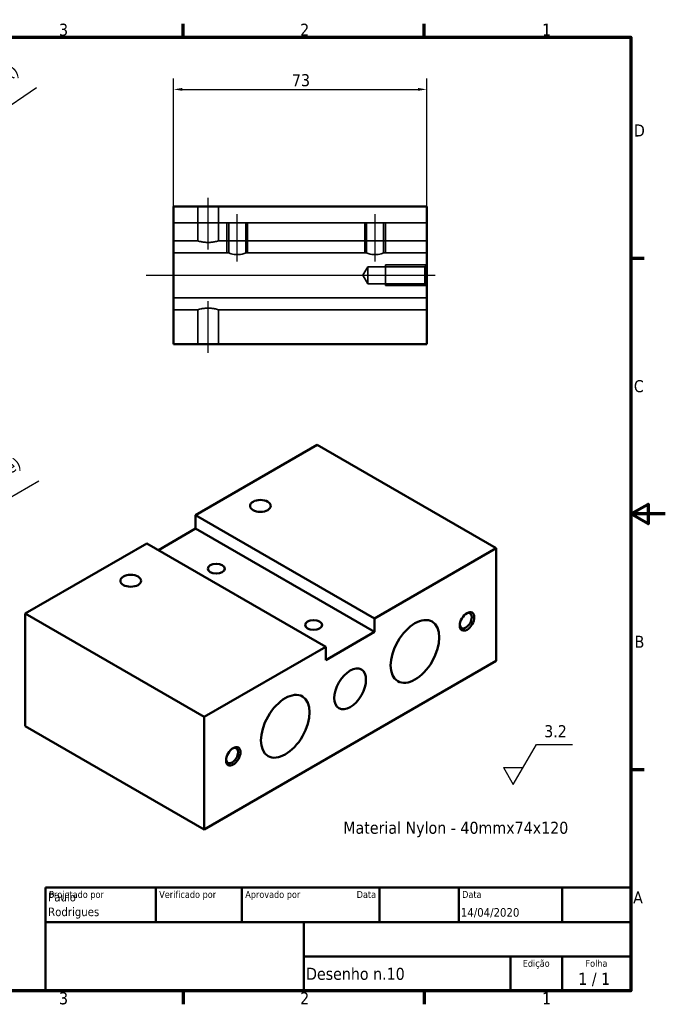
# Model space of a CAD drawing. Header units: millimetres. Extents: x 0 to 420, y 0 to 297.
# Tile 2 of 2: x 232 to 420, y 6 to 292. Entities that reach past the tile are written whole.
import ezdxf
from ezdxf.enums import TextEntityAlignment as Align

# ---------------------------------------------------------------- set-up
doc = ezdxf.new("R2010")
doc.units = ezdxf.units.MM
for name, color, linetype, lineweight in [('Borda (ISO)', 7, 'Continuous', 70), ('Dimensão (ISO)', 7, 'Continuous', 25), ('Linha de centro (ISO)', 7, 'Continuous', 25), ('Oculto (ISO)', 7, 'Continuous', 35), ('Símbolo (ISO)', 7, 'Continuous', 25), ('Título (ISO)', 7, 'Continuous', 50), ('Visível (ISO)', 7, 'Continuous', 50)]:
    doc.layers.add(name, color=color, linetype=linetype, lineweight=lineweight)
doc.styles.add('Estilo de texto13', font='tahoma.ttf')
doc.styles.add('Estilo de texto14', font='tahoma.ttf')
doc.styles.add('Texto da nota (ISO)', font='tahoma.ttf')
doc.dimstyles.new('Padrão (ISO)', dxfattribs={"dimtxt": 3.5, "dimasz": 2.5, "dimexe": 3.175, "dimexo": 0, "dimgap": 0.762, "dimtad": 1, "dimrnd": 1e-08, "dimzin": 0, "dimtxsty": 'Texto da nota (ISO)', "dimcen": 0.09, "dimdle": 10, "dimclrd": 256, "dimclre": 256, "dimclrt": 256, "dimazin": 0, "dimtfac": 1.001486, "dimtmove": 0, "dimatfit": 3, "dimfxl": 1, "dimtolj": 1, "dimtzin": 0, "dimlwd": -1, "dimlwe": -1, "dimarcsym": 0})

# ---------------------------------------------------------------- blocks, each defined once
blk = doc.blocks.new('Bordas Borda padrão')
at = {"layer": 'Borda (ISO)'}
for p, q in [((280, 287), (280, 290.9)), ((350, 287), (350, 290.9)), ((410, 222.75), (413.9, 222.75)), ((410, 74.25), (413.9, 74.25)), ((280, 10), (280, 6.1)), ((350, 10), (350, 6.1))]:
    blk.add_line(p, q, dxfattribs=at)
at = {"layer": 'Borda (ISO)', "flags": 128}
for points in [[(10, 10), (10, 287), (410, 287), (410, 10), (10, 10)], [(420, 148.5), (410, 148.5), (415, 151.39), (415, 145.61), (410, 148.5)]]:
    blk.add_lwpolyline(points, dxfattribs=at)
at = {"layer": 'Borda (ISO)', "char_height": 3.5, "attachment_point": 7, "style": 'Texto da nota (ISO)'}
for s, insert in [('3', (243.91, 287.33)), ('2', (313.94, 287.4)), ('1', (384.21, 287.4)), ('D', (410.87, 258.13)), ('C', (410.86, 183.81)), ('B', (411.08, 109.63)), ('A', (410.66, 35.38)), ('3', (243.91, 6.03)), ('2', (313.94, 6.1)), ('1', (384.21, 6.1))]:
    blk.add_mtext(s, dxfattribs=dict(at, insert=insert))
blk = doc.blocks.new('Blocos de títulos ISO')
at = {"layer": 'Título (ISO)'}
for p, q in [((270.07, 130), (100.07, 130)), ((100.07, 130), (100.07, 100)), ((132.07, 120), (132.07, 130)), ((157.07, 120), (157.07, 130)), ((197.07, 120), (197.07, 130)), ((220.07, 120), (220.07, 130)), ((250.07, 120), (250.07, 130)), ((270.07, 100), (270.07, 130)), ((100.07, 120), (270.07, 120)), ((175.07, 120), (175.07, 100)), ((270.07, 110), (175.07, 110)), ((235.07, 100), (235.07, 110)), ((250.07, 100), (250.07, 110)), ((100.07, 100), (270.07, 100))]:
    blk.add_line(p, q, dxfattribs=at)
at = {"layer": 'Título (ISO)', "style": 'Estilo de texto14'}
for s, p in [('Projetado por', (101.07, 129)), ('Verificado por', (133.07, 129)), ('Aprovado por', (158.07, 129)), ('Data', (221.07, 129))]:
    blk.add_text(s, height=2, dxfattribs=at).set_placement(p, align=Align.TOP_LEFT)
blk.add_text('Data', height=2, dxfattribs=at).set_placement((196.07, 129), align=Align.TOP_RIGHT)
for s, p in [('Edição', (242.57, 109)), ('Folha', (260.07, 109))]:
    blk.add_text(s, height=2, dxfattribs=at).set_placement(p, align=Align.TOP_CENTER)
at = {"layer": 'Título (ISO)', "style": 'Texto da nota (ISO)'}
blk.add_text('1 / 1 ', height=3.5, dxfattribs=at).set_placement((260.07, 103.5), align=Align.MIDDLE_CENTER)
at = {"layer": 'Título (ISO)'}
for tag, p, height, style in [('AUTOR_001', (100.82, 125.99), 2.5, 'Estilo de texto13'), ('AUTOR_002', (100.82, 121.71), 2.5, 'Estilo de texto13'), ('DATA_DE_CRIAÇÃO_001', (220.69, 121.54), 2.5, 'Estilo de texto13'), ('NÚMERO_DA_PEÇA_001', (175.72, 103.21), 3.5, 'Texto da nota (ISO)')]:
    blk.add_attdef(tag, p, '', height=height, dxfattribs=dict(at, style=style))
at = {"layer": 'Título (ISO)', "style": 'Estilo de texto13'}
for tag, p in [('VERIFICADO_POR', (133.07, 121)), ('APROVADO_POR_ENG.', (158.07, 121))]:
    blk.add_attdef(tag, text='', height=2.5, dxfattribs=at).set_placement(p, align=Align.BOTTOM_LEFT)
blk.add_attdef('DATA_DE_APROVAÇÃO_DA_ENG.', text='', height=2.5, dxfattribs=at).set_placement((196.07, 121), align=Align.BOTTOM_RIGHT)
at = {"layer": 'Título (ISO)', "style": 'Texto da nota (ISO)'}
for tag, p in [('TÍTULO', (222.57, 115)), ('EMPRESA', (137.41, 109.96)), ('NÚMERO_DE_REVISÃO', (242.57, 103.5))]:
    blk.add_attdef(tag, text='', height=3.5, dxfattribs=at).set_placement(p, align=Align.MIDDLE_CENTER)
blk = doc.blocks.new('*D6')
at = {"layer": 'Defpoints', "color": 0, "transparency": 16777216}
for p in [(350.69, 271.82), (277.19, 237.82), (350.69, 237.82)]:
    blk.add_point(p, dxfattribs=at)
at = {"layer": 'Dimensão (ISO)', "transparency": 16777216}
for p, q in [((277.19, 237.82), (277.19, 274.99)), ((350.69, 237.82), (350.69, 274.99)), ((279.69, 271.82), (348.19, 271.82))]:
    blk.add_line(p, q, dxfattribs=at)
for points in [[(279.69, 272.23), (279.69, 271.4), (277.19, 271.82)], [(348.19, 272.23), (348.19, 271.4), (350.69, 271.82)]]:
    blk.add_solid(points, dxfattribs=at)
at = {"layer": 'Dimensão (ISO)', "transparency": 16777216, "insert": (311.56, 276.23), "char_height": 3.5, "attachment_point": 1, "style": 'Texto da nota (ISO)'}
blk.add_mtext('\\A1;73', dxfattribs=at)
blk = doc.blocks.new('Identificador de textura de superfície1')
at = {"layer": 'Símbolo (ISO)'}
for p, q in [((375.84, 69.95), (382.55, 81.58)), ((382.55, 81.58), (393.05, 81.58)), ((373.02, 74.85), (375.84, 69.95)), ((373.02, 74.85), (378.67, 74.85))]:
    blk.add_line(p, q, dxfattribs=at)
at = {"layer": 'Símbolo (ISO)', "insert": (384.82, 83.6), "char_height": 3.5, "attachment_point": 7, "style": 'Texto da nota (ISO)'}
blk.add_mtext('3.2', dxfattribs=at)
blk = doc.blocks.new('*D16')
at = {"layer": 'Defpoints', "color": 0, "transparency": 16777216}
for p in [(165.54, 223.45), (149.01, 212.19)]:
    blk.add_point(p, dxfattribs=at)
at = {"layer": 'Dimensão (ISO)', "transparency": 16777216}
for p, q in [((165.54, 223.45), (237.33, 272.36)), ((151.08, 213.59), (163.47, 222.04))]:
    blk.add_line(p, q, dxfattribs=at)
for points in [[(163.24, 222.38), (163.71, 221.7), (165.54, 223.45)], [(150.84, 213.94), (151.31, 213.25), (149.01, 212.19)]]:
    blk.add_solid(points, dxfattribs=at)
at = {"layer": 'Dimensão (ISO)', "transparency": 16777216, "insert": (192.89, 256.34), "char_height": 3.5, "attachment_point": 1, "rotation": 34.2664, "style": 'Texto da nota (ISO)'}
blk.add_mtext('\\A1;\\fTahoma|b0|i0;\\H3.5000;∅20 H7 (\\S+0,021^ +0,000;)(2x)', dxfattribs=at)
blk = doc.blocks.new('*D23')
at = {"layer": 'Defpoints', "color": 0, "transparency": 16777216}
for p in [(159.88, 113.17), (154.68, 110.18)]:
    blk.add_point(p, dxfattribs=at)
at = {"layer": 'Dimensão (ISO)', "transparency": 16777216}
for p, q in [((162.05, 114.42), (238.02, 158.12)), ((154.68, 110.18), (159.88, 113.17)), ((152.51, 108.93), (150.34, 107.68))]:
    blk.add_line(p, q, dxfattribs=at)
for points in [[(161.84, 114.78), (162.25, 114.06), (159.88, 113.17)], [(152.3, 109.29), (152.72, 108.57), (154.68, 110.18)]]:
    blk.add_solid(points, dxfattribs=at)
at = {"layer": 'Dimensão (ISO)', "transparency": 16777216, "insert": (171.32, 133.34), "char_height": 3.5, "attachment_point": 1, "rotation": 29.9112, "style": 'Texto da nota (ISO)'}
blk.add_mtext('\\A1;\\fTahoma|b0|i0;\\H3.5000;∅6,00 H7 (\\S+0,012^ +0,000;)(2x passante)', dxfattribs=at)

msp = doc.modelspace()

# ---------------------------------------------------------------- linework, layer by layer
at = {"layer": 'Linha de centro (ISO)', "linetype": 'Continuous'}
for p, q in [((287.1898, 225.3177), (287.1898, 240.3177)), ((295.6898, 221.8177), (295.6898, 235.5577)), ((335.6898, 221.8177), (335.6898, 235.5577)), ((269.2317, 217.8177), (353.1898, 217.8177)), ((287.1898, 195.3177), (287.1898, 210.3177))]:
    msp.add_line(p, q, dxfattribs=at)
at = {"layer": 'Oculto (ISO)'}
for p, q in [((284.1898, 227.8177), (284.1898, 237.8177)), ((290.1898, 227.8177), (290.1898, 237.8177)), ((277.1898, 233.0577), (350.6898, 233.0577)), ((292.6898, 233.0577), (292.6898, 224.3177)), ((293.2313, 224.3177), (293.2313, 233.0577)), ((298.1483, 224.3177), (298.1483, 233.0577)), ((298.6898, 224.3177), (298.6898, 233.0577)), ((332.6898, 233.0577), (332.6898, 224.3177)), ((333.2313, 224.3177), (333.2313, 233.0577)), ((338.1483, 224.3177), (338.1483, 233.0577)), ((338.6898, 224.3177), (338.6898, 233.0577)), ((277.1898, 227.8177), (284.1898, 227.8177)), ((290.1898, 227.8177), (350.6898, 227.8177)), ((277.1898, 224.3177), (293.2313, 224.3177)), ((298.1483, 224.3177), (333.2313, 224.3177)), ((338.1483, 224.3177), (350.6898, 224.3177)), ((332.1126, 217.8177), (333.5898, 220.2762)), ((333.5898, 215.3592), (333.5898, 220.2762)), ((333.5898, 220.2762), (350.1898, 220.2762)), ((350.6898, 220.8177), (338.6898, 220.8177)), ((338.6898, 214.8177), (338.6898, 220.8177)), ((350.1898, 220.2762), (350.6898, 220.7762)), ((350.1898, 220.2762), (350.1898, 215.3592)), ((332.1126, 217.8177), (333.5898, 215.3592)), ((333.5898, 215.3592), (350.1898, 215.3592)), ((338.6898, 214.8177), (350.6898, 214.8177)), ((350.1898, 215.3592), (350.6898, 214.8592)), ((277.1898, 211.3177), (350.6898, 211.3177)), ((277.1898, 207.8177), (284.1898, 207.8177)), ((284.1898, 197.8177), (284.1898, 207.8177)), ((290.1898, 197.8177), (290.1898, 207.8177)), ((290.1898, 207.8177), (350.6898, 207.8177))]:
    msp.add_line(p, q, dxfattribs=at)
for points, knots in [([(287.1898, 227.3583), (287.5691, 227.3583), (287.9719, 227.3833), (288.7103, 227.4716), (289.0461, 227.5335), (289.5762, 227.6484), (289.8067, 227.709), (290.1136, 227.7943), (290.1898, 227.8178), (290.1898, 227.8175), (290.1136, 227.7937), (289.8066, 227.7078), (289.5761, 227.6469), (289.046, 227.5316), (288.7103, 227.4694), (287.9719, 227.3808), (287.5691, 227.3558), (286.8105, 227.3558), (286.4077, 227.3808), (285.6693, 227.4694), (285.3336, 227.5316), (284.8035, 227.6469), (284.573, 227.7078), (284.2661, 227.7937), (284.1898, 227.8175), (284.1898, 227.8178), (284.2661, 227.7943), (284.5729, 227.709), (284.8035, 227.6484), (285.3336, 227.5335), (285.6693, 227.4716), (286.4077, 227.3833), (286.8105, 227.3583), (287.1898, 227.3583)], [0, 0, 0, 0, 0.11378239, 0.11378239, 0.22756479, 0.22756479, 0.34130862, 0.34130862, 0.45505245, 0.45505245, 0.5688072, 0.5688072, 0.68256195, 0.68256195, 0.7963459, 0.7963459, 0.91012986, 0.91012986, 1.02391382, 1.02391382, 1.13769778, 1.13769778, 1.25145253, 1.25145253, 1.36520728, 1.36520728, 1.47895111, 1.47895111, 1.59269494, 1.59269494, 1.70647734, 1.70647734, 1.82025973, 1.82025973, 1.82025973, 1.82025973]), ([(293.2313, 224.3177), (293.2313, 224.3177), (293.2943, 224.2931), (293.5462, 224.2042), (293.7349, 224.141), (294.168, 224.0208), (294.4424, 223.9555), (295.047, 223.8617), (295.3776, 223.8348), (295.6898, 223.8348)], [1.123525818, 1.123525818, 1.123525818, 1.123525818, 1.217115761, 1.217115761, 1.310705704, 1.310705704, 1.404370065, 1.404370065, 1.498034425, 1.498034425, 1.498034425, 1.498034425]), ([(295.6898, 223.8348), (296.002, 223.8348), (296.3326, 223.8617), (296.9373, 223.9555), (297.2116, 224.0208), (297.6447, 224.141), (297.8334, 224.2042), (298.0853, 224.2931), (298.1483, 224.3177), (298.1483, 224.3177)], [0, 0, 0, 0, 0.09366436, 0.09366436, 0.18732872, 0.18732872, 0.280918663, 0.280918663, 0.374508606, 0.374508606, 0.374508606, 0.374508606]), ([(333.2313, 224.3177), (333.2313, 224.3177), (333.2943, 224.2931), (333.5462, 224.2042), (333.7349, 224.141), (334.168, 224.0208), (334.4424, 223.9555), (335.047, 223.8617), (335.3776, 223.8348), (335.6898, 223.8348)], [1.123525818, 1.123525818, 1.123525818, 1.123525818, 1.217115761, 1.217115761, 1.310705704, 1.310705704, 1.404370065, 1.404370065, 1.498034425, 1.498034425, 1.498034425, 1.498034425]), ([(335.6898, 223.8348), (336.002, 223.8348), (336.3326, 223.8617), (336.9373, 223.9555), (337.2116, 224.0208), (337.6447, 224.141), (337.8334, 224.2042), (338.0853, 224.2931), (338.1483, 224.3177), (338.1483, 224.3177)], [0, 0, 0, 0, 0.09366436, 0.09366436, 0.18732872, 0.18732872, 0.280918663, 0.280918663, 0.374508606, 0.374508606, 0.374508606, 0.374508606]), ([(287.1898, 208.277), (286.8105, 208.277), (286.4077, 208.2521), (285.6693, 208.1638), (285.3336, 208.1018), (284.8035, 207.987), (284.5729, 207.9264), (284.2661, 207.8411), (284.1898, 207.8175), (284.1898, 207.8178), (284.2661, 207.8417), (284.573, 207.9276), (284.8035, 207.9885), (285.3336, 208.1038), (285.6693, 208.1659), (286.4077, 208.2545), (286.8105, 208.2795), (287.5691, 208.2795), (287.9719, 208.2545), (288.7103, 208.1659), (289.046, 208.1038), (289.5761, 207.9885), (289.8066, 207.9276), (290.1136, 207.8417), (290.1898, 207.8178), (290.1898, 207.8175), (290.1136, 207.8411), (289.8067, 207.9264), (289.5762, 207.987), (289.0461, 208.1018), (288.7103, 208.1638), (287.9719, 208.2521), (287.5691, 208.277), (287.1898, 208.277)], [0, 0, 0, 0, 0.11378239, 0.11378239, 0.22756479, 0.22756479, 0.34130862, 0.34130862, 0.45505245, 0.45505245, 0.5688072, 0.5688072, 0.68256195, 0.68256195, 0.7963459, 0.7963459, 0.91012986, 0.91012986, 1.02391382, 1.02391382, 1.13769778, 1.13769778, 1.25145253, 1.25145253, 1.36520728, 1.36520728, 1.47895111, 1.47895111, 1.59269494, 1.59269494, 1.70647734, 1.70647734, 1.82025973, 1.82025973, 1.82025973, 1.82025973])]:
    msp.add_open_spline(points, degree=3, knots=knots, dxfattribs=at)
at = {"layer": 'Visível (ISO)'}
for p, q in [((277.1898, 237.8177), (350.6898, 237.8177)), ((277.1898, 237.8177), (277.1898, 197.8177)), ((350.6898, 237.8177), (350.6898, 197.8177)), ((350.6898, 197.8177), (277.1898, 197.8177)), ((318.9167, 168.5431), (283.5614, 148.1307)), ((370.8891, 138.5369), (318.9167, 168.5431)), ((283.5614, 148.1307), (335.5337, 118.1245)), ((283.5614, 144.2442), (283.5614, 148.1307)), ((272.7851, 138.0225), (283.5614, 144.2442)), ((283.5614, 144.2442), (335.5337, 114.238)), ((269.4192, 139.9658), (234.0639, 119.5533)), ((321.3916, 109.9595), (269.4192, 139.9658)), ((335.5337, 118.1245), (370.8891, 138.5369)), ((370.8891, 138.5369), (370.8891, 105.877)), ((234.0639, 119.5533), (286.0362, 89.5471)), ((234.0639, 119.5533), (234.0639, 86.8935)), ((335.5337, 118.1245), (335.5337, 114.238)), ((335.5337, 114.238), (321.3916, 106.073)), ((286.0362, 89.5471), (321.3916, 109.9595)), ((321.3916, 106.073), (321.3916, 109.9595)), ((370.8891, 105.877), (286.0362, 56.8872)), ((286.0362, 89.5471), (286.0362, 56.8872)), ((286.0362, 56.8872), (234.0639, 86.8935))]:
    msp.add_line(p, q, dxfattribs=at)
for centre, major_axis in [((302.3916, 150.8374), (-3, 0)), ((289.5718, 132.6091), (-2.4585, 0)), ((264.7311, 129.0941), (-3, 0)), ((362.4038, 117.308), (-1.4793, -2.5621)), ((317.8561, 116.2792), (-2.4585, 0)), ((347.2901, 108.5821), (-5, -8.6603)), ((328.4627, 97.7121), (-3.25, -5.6292)), ((309.6296, 86.8388), (-5, -8.6603)), ((294.5215, 78.1161), (-1.4793, -2.5621))]:
    msp.add_ellipse(centre, major_axis=major_axis, ratio=0.57735027, dxfattribs=at)
for centre in [(362.0502, 117.5121), (294.168, 78.3203)]:
    msp.add_ellipse(centre, major_axis=(1.2293, 2.1291), ratio=0.57735027, start_param=2.45332198, end_param=6.97145598, dxfattribs=at)

# ---------------------------------------------------------------- block references
msp.add_blockref('Bordas Borda padrão', (0, 0))
msp.add_blockref('Blocos de títulos ISO', (139.9286, -90)).add_auto_attribs({'NÚMERO_DA_PEÇA_001': 'Desenho n.10', 'AUTOR_001': 'Paulo', 'DATA_DE_CRIAÇÃO_001': '14/04/2020', 'AUTOR_002': 'Rodrigues'})
at = {"layer": 'Símbolo (ISO)'}
msp.add_blockref('Identificador de textura de superfície1', (0, 0), dxfattribs=at)

# ---------------------------------------------------------------- texts
at = {"layer": 'Símbolo (ISO)', "insert": (326.4701, 59.1296), "char_height": 3.5, "width": 66.341166, "attachment_point": 1, "style": 'Texto da nota (ISO)'}
msp.add_mtext('{\\fTahoma|b0|i0;Material Nylon - 40mmx74x120}', dxfattribs=at)

# ---------------------------------------------------------------- dimensions: what is measured, and where the dimension line sits
at = {"layer": 'Dimensão (ISO)'}
for p1, p2, text, override, picture, middle in [((149.01, 212.1873), (165.5385, 223.4481), '\\fTahoma|b0|i0;\\H3.5000;<> H7 (\\S+0,021^ +0,000;)(2x)', {"dimdec": 0, "dimlfac": 1, "dimtp": 0.021, "dimtm": 0, "dimtdec": 3, "dimatfit": 2}, '*D16', (218.1136, 259.2672)), ((154.6778, 110.1777), (159.8786, 113.1697), '\\fTahoma|b0|i0;\\H3.5000;<> H7 (\\S+0,012^ +0,000;)(2x passante)', {"dimdec": 2, "dimlfac": 1, "dimtp": 0.012, "dimtm": 0, "dimtdec": 3, "dimatfit": 2}, '*D23', (207.2741, 140.4356))]:
    dim = msp.add_diameter_dim_2p(p1=p1, p2=p2, text=text, dimstyle='Padrão (ISO)', override=override, dxfattribs=at)
    dim.commit()
    dim.dimension.update_dxf_attribs({"geometry": picture, "text_midpoint": middle, "dimtype": 163})
dim = msp.add_linear_dim(base=(350.6898096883, 271.817683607), p1=(277.1898096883, 237.817683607), p2=(350.6898096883, 237.817683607), angle=180, dimstyle='Padrão (ISO)', override={"dimgap": 0.762, "dimdec": 0, "dimtol": 0, "dimlim": 0, "dimtp": 0, "dimtm": 0, "dimtdec": 2, "dimtofl": 0, "dimatfit": 1}, dxfattribs=at)
dim.commit()
dim.dimension.update_dxf_attribs({"geometry": '*D6', "text_midpoint": (313.9398096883, 271.817683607), "dimtype": 160})

doc.saveas('drawing.dxf')
